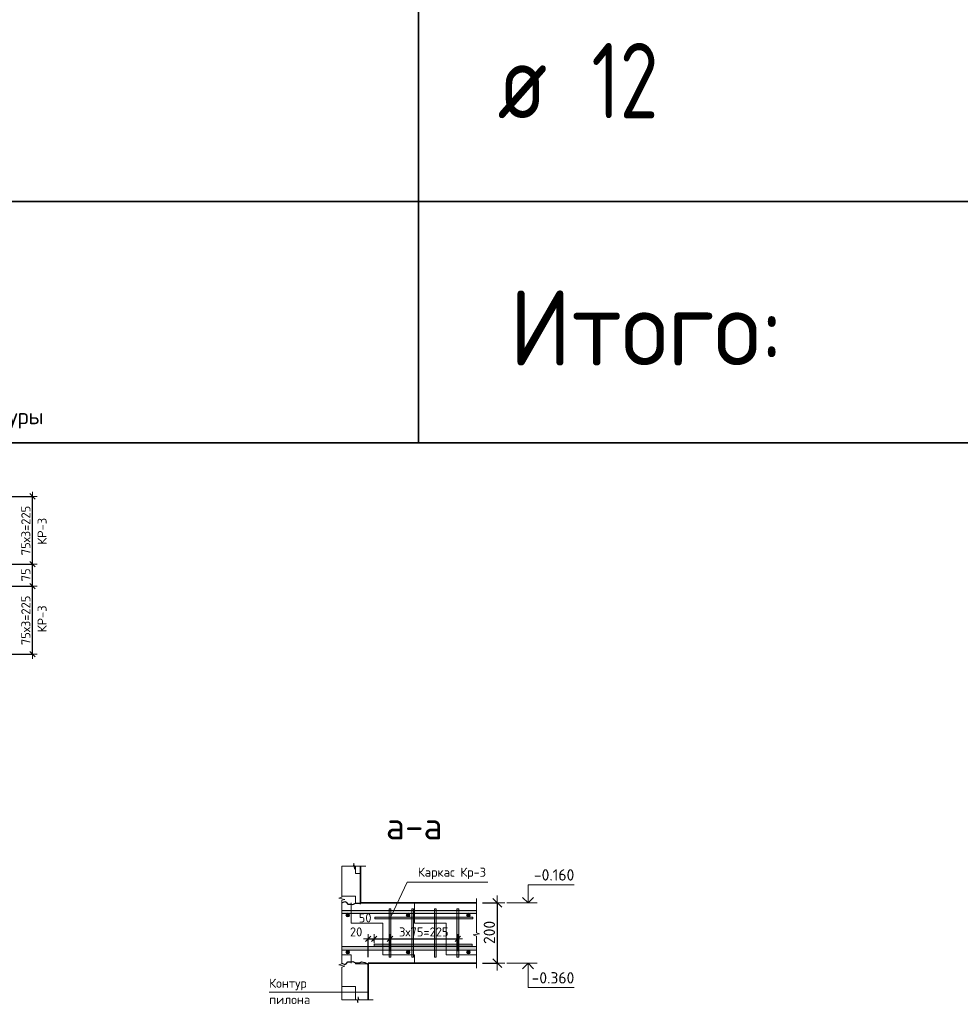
# Model space of a CAD drawing. Header units: metres. Extents: x -38 to 100, y -15 to 19.
# Tile 28 of 40: x 75.76 to 78.88, y 3.09 to 6.35. Entities that reach past the tile are written whole.
import ezdxf

# ---------------------------------------------------------------- set-up
doc = ezdxf.new("R2010")
doc.units = ezdxf.units.M
doc.header["$PDMODE"] = 65
for name, color, linetype, lineweight in [('XR$4$Размерная линия (1)', 7, 'Continuous', 13), ('XR$4$Размерная линия_ общее', 7, 'Continuous', 13), ('XR$4$Текст_ общее_1', 7, 'Continuous', 13)]:
    doc.layers.add(name, color=color, linetype=linetype, lineweight=lineweight)
doc.styles.add('ISOCPEUR', font='txt')
doc.dimstyles.new('DIMSTYLE_31', dxfattribs={"dimtxt": 0.03, "dimasz": 0.03, "dimexe": 0, "dimexo": 0, "dimgap": 0.015, "dimtad": 2, "dimdec": 0, "dimlfac": 1000, "dimrnd": 5, "dimzin": 12, "dimdsep": 46, "dimtxsty": 'ISOCPEUR', "dimblk1": 'ALL_ML_STRICH', "dimblk2": 'ALL_ML_STRICH', "dimsah": 1, "dimcen": 0, "dimclrd": 7, "dimclre": 256, "dimclrt": 7, "dimadec": 0, "dimazin": 0, "dimtfac": 1, "dimtdec": 0, "dimtix": 1, "dimtmove": 2, "dimatfit": 3, "dimfxl": 0, "dimtvp": 1.2, "dimtzin": 0, "dimlwd": 0, "dimlwe": -3, "dimarcsym": 0})
doc.dimstyles.new('DIMSTYLE_33', dxfattribs={"dimtxt": 0.03, "dimasz": 0.03, "dimexe": 0, "dimexo": 0, "dimgap": 0.015, "dimtad": 2, "dimdec": 0, "dimlfac": 1000, "dimrnd": 5, "dimzin": 12, "dimdsep": 46, "dimtxsty": 'ISOCPEUR', "dimblk1": 'ALL_ML_STRICH', "dimblk2": 'ALL_ML_STRICH', "dimsah": 1, "dimcen": 0, "dimclrd": 7, "dimclre": 256, "dimclrt": 7, "dimadec": 0, "dimazin": 0, "dimtfac": 1, "dimtdec": 0, "dimtix": 1, "dimtmove": 2, "dimatfit": 3, "dimfxl": 0, "dimtzin": 0, "dimlwd": 0, "dimlwe": -3, "dimarcsym": 0})
doc.dimstyles.new('DIMSTYLE_35', dxfattribs={"dimtxt": 0.0375, "dimasz": 0.0495, "dimexe": 0, "dimexo": 0, "dimgap": 0.01875, "dimtad": 2, "dimdec": 0, "dimlfac": 1000, "dimrnd": 1, "dimzin": 12, "dimdsep": 46, "dimtxsty": 'ISOCPEUR', "dimblk1": 'ALL_ML_STRICH', "dimblk2": 'ALL_ML_STRICH', "dimsah": 1, "dimcen": 0, "dimclrd": 7, "dimclre": 256, "dimclrt": 7, "dimadec": 0, "dimazin": 0, "dimtfac": 1, "dimtdec": 0, "dimtix": 1, "dimtmove": 2, "dimatfit": 3, "dimfxl": 0, "dimtzin": 0, "dimlwd": 0, "dimlwe": -3, "dimarcsym": 0})
pattern_1 = [(0, (0.15, 0.15), (0.075, 0.075), [0.075, -0.075]), (90, (0.15, 0.15), (-0.075, 0.075), [0.075, -0.075])]

# ---------------------------------------------------------------- blocks, each defined once
blk = doc.blocks.new('ALL_ML_STRICH')
at = {"color": 0, "linetype": 'ByBlock', "lineweight": -2}
for p, q in [((-1, 0), (0.5, 0)), ((-0.3, -0.3), (0.3, 0.3)), ((0, -0.5), (0, 0.5))]:
    blk.add_line(p, q, dxfattribs=at)
blk = doc.blocks.new('*D308')
at = {"layer": 'DEFPOINTS', "color": 7, "linetype": 'Continuous', "lineweight": 13, "transparency": 33554687}
for p in [(75.6316, 4.4766), (75.6316, 4.2516), (75.8046, 4.2516)]:
    blk.add_point(p, dxfattribs=at)
at = {"layer": 'XR$4$Размерная линия (1)', "color": 9, "linetype": 'Continuous', "lineweight": -2, "true_color": 0xc7c7c7, "transparency": 33554687}
for p, q in [((75.6516, 4.4766), (75.8046, 4.4766)), ((75.6516, 4.2516), (75.8046, 4.2516))]:
    blk.add_line(p, q, dxfattribs=at)
at = {"layer": 'XR$4$Размерная линия (1)', "color": 7, "linetype": 'Continuous', "lineweight": -2, "transparency": 33554687}
blk.add_line((75.8046, 4.2516), (75.8046, 4.4766), dxfattribs=at)
at = {"layer": 'XR$4$Размерная линия (1)', "color": 7, "linetype": 'Continuous', "lineweight": 13, "transparency": 33554687, "xscale": 0.03, "yscale": 0.03, "zscale": 0.03}
for p, rotation in [((75.8046, 4.4766), 90), ((75.8046, 4.2516), 270)]:
    blk.add_blockref('ALL_ML_STRICH', p, dxfattribs=dict(at, rotation=rotation))
at = {"layer": 'XR$4$Размерная линия (1)', "color": 7, "linetype": 'Continuous', "lineweight": 13, "transparency": 33554687, "insert": (75.7671, 4.2816), "char_height": 0.03, "width": 0.0015, "attachment_point": 1, "rotation": 90, "line_spacing_factor": 0.60241, "style": 'ISOCPEUR'}
blk.add_mtext('75х3=225', dxfattribs=at)
blk = doc.blocks.new('*D309')
at = {"layer": 'DEFPOINTS', "color": 7, "linetype": 'Continuous', "lineweight": 13, "transparency": 33554687}
for p in [(75.5866, 4.5494), (75.6316, 4.4766), (75.8046, 4.4766)]:
    blk.add_point(p, dxfattribs=at)
at = {"layer": 'XR$4$Размерная линия (1)', "color": 9, "linetype": 'Continuous', "lineweight": -2, "true_color": 0xc7c7c7, "transparency": 33554687}
for p, q in [((75.6066, 4.5494), (75.8046, 4.5494)), ((75.6516, 4.4766), (75.8046, 4.4766))]:
    blk.add_line(p, q, dxfattribs=at)
at = {"layer": 'XR$4$Размерная линия (1)', "color": 7, "linetype": 'Continuous', "lineweight": -2, "transparency": 33554687}
blk.add_line((75.8046, 4.4766), (75.8046, 4.5494), dxfattribs=at)
at = {"layer": 'XR$4$Размерная линия (1)', "color": 7, "linetype": 'Continuous', "lineweight": 13, "transparency": 33554687, "xscale": 0.03, "yscale": 0.03, "zscale": 0.03}
for p, rotation in [((75.8046, 4.5494), 90), ((75.8046, 4.4766), 270)]:
    blk.add_blockref('ALL_ML_STRICH', p, dxfattribs=dict(at, rotation=rotation))
at = {"layer": 'XR$4$Размерная линия (1)', "color": 7, "linetype": 'Continuous', "lineweight": 13, "transparency": 33554687, "insert": (75.7821, 4.5145), "char_height": 0.03, "width": 0.06, "attachment_point": 5, "rotation": 90, "style": 'ISOCPEUR'}
blk.add_mtext('\\A1;{75}', dxfattribs=at)
blk = doc.blocks.new('*D310')
at = {"layer": 'DEFPOINTS', "color": 7, "linetype": 'Continuous', "lineweight": 13, "transparency": 33554687}
for p in [(75.5866, 4.7744), (75.5866, 4.5494), (75.8046, 4.5494)]:
    blk.add_point(p, dxfattribs=at)
at = {"layer": 'XR$4$Размерная линия (1)', "color": 9, "linetype": 'Continuous', "lineweight": -2, "true_color": 0xc7c7c7, "transparency": 33554687}
for p, q in [((75.6066, 4.7744), (75.8046, 4.7744)), ((75.6066, 4.5494), (75.8046, 4.5494))]:
    blk.add_line(p, q, dxfattribs=at)
at = {"layer": 'XR$4$Размерная линия (1)', "color": 7, "linetype": 'Continuous', "lineweight": -2, "transparency": 33554687}
blk.add_line((75.8046, 4.5494), (75.8046, 4.7744), dxfattribs=at)
at = {"layer": 'XR$4$Размерная линия (1)', "color": 7, "linetype": 'Continuous', "lineweight": 13, "transparency": 33554687, "xscale": 0.03, "yscale": 0.03, "zscale": 0.03}
for p, rotation in [((75.8046, 4.7744), 90), ((75.8046, 4.5494), 270)]:
    blk.add_blockref('ALL_ML_STRICH', p, dxfattribs=dict(at, rotation=rotation))
at = {"layer": 'XR$4$Размерная линия (1)', "color": 7, "linetype": 'Continuous', "lineweight": 13, "transparency": 33554687, "insert": (75.7671, 4.5794), "char_height": 0.03, "width": 0.0015, "attachment_point": 1, "rotation": 90, "line_spacing_factor": 0.60241, "style": 'ISOCPEUR'}
blk.add_mtext('75х3=225', dxfattribs=at)
blk = doc.blocks.new('СЛОЖНЫЙ_ОБЪЕКТ_60')
at = {"color": 7, "linetype": 'Continuous', "lineweight": 13, "transparency": 33554687}
blk.add_line((77.4767, 3.2276), (77.3767, 3.2276), dxfattribs=at)
at = {"color": 7, "linetype": 'Continuous', "lineweight": 35, "transparency": 33554687}
blk.add_lwpolyline([(77.4286, 3.2094), (77.4467, 3.2276), (77.4649, 3.2094)], dxfattribs=at)
at = {"color": 7, "linetype": 'Continuous', "lineweight": 13, "transparency": 33554687}
blk.add_lwpolyline([(77.4467, 3.2276), (77.4467, 3.1466), (77.6002, 3.1466)], dxfattribs=at)
blk = doc.blocks.new('СЛОЖНЫЙ_ОБЪЕКТ_61')
at = {"color": 7, "linetype": 'Continuous', "lineweight": 13, "transparency": 33554687}
blk.add_line((77.4767, 3.4276), (77.3767, 3.4276), dxfattribs=at)
blk.add_lwpolyline([(77.4467, 3.4276), (77.4467, 3.4876), (77.6002, 3.4876)], dxfattribs=at)
at = {"color": 7, "linetype": 'Continuous', "lineweight": 35, "transparency": 33554687}
blk.add_lwpolyline([(77.4286, 3.4457), (77.4467, 3.4276), (77.4649, 3.4457)], dxfattribs=at)
blk = doc.blocks.new('ЭЛЕМЕНТ_УЗОРА_20')
at = {"color": 7, "linetype": 'Continuous', "lineweight": 13, "transparency": 33554687}
blk.add_line((76.9339, 3.106), (76.9339, 3.106), dxfattribs=at)
blk.add_lwpolyline([(76.8299, 3.106), (76.8807, 3.106), (76.8822, 3.096), (76.8841, 3.116), (76.8858, 3.106), (76.9339, 3.106)], dxfattribs=at)
blk = doc.blocks.new('ЭЛЕМЕНТ_УЗОРА_21')
at = {"color": 7, "linetype": 'Continuous', "lineweight": 13, "transparency": 33554687}
blk.add_line((76.8299, 3.5491), (76.8299, 3.5491), dxfattribs=at)
for points in [[(76.8299, 3.3276), (76.8299, 3.4359), (76.8399, 3.439), (76.8199, 3.4432), (76.8299, 3.4468), (76.8299, 3.5491)], [(76.8299, 3.106), (76.8299, 3.2144), (76.8399, 3.2175), (76.8199, 3.2217), (76.8299, 3.2252), (76.8299, 3.3276)]]:
    blk.add_lwpolyline(points, dxfattribs=at)
blk = doc.blocks.new('ЭЛЕМЕНТ_УЗОРА_22')
at = {"color": 7, "linetype": 'Continuous', "lineweight": 13, "transparency": 33554687}
blk.add_line((76.9089, 3.5491), (76.9089, 3.5491), dxfattribs=at)
blk.add_lwpolyline([(76.8299, 3.5491), (76.8685, 3.5491), (76.8696, 3.5591), (76.8711, 3.5391), (76.8724, 3.5491), (76.9089, 3.5491)], dxfattribs=at)
blk = doc.blocks.new('СЛОЖНЫЙ_ОБЪЕКТ_62')
at = {"linetype": 'Continuous', "lineweight": 13, "true_color": 0xababab, "transparency": 33554687}
blk.add_hatch(color=253, dxfattribs=at).paths.add_polyline_path([(76.9863, 3.2476), (76.9863, 3.4076), (76.9923, 3.4076), (76.9923, 3.2476)], flags=16)
at = {"color": 7, "linetype": 'Continuous', "lineweight": 13, "transparency": 33554687}
blk.add_lwpolyline([(76.9863, 3.2476), (76.9863, 3.4076), (76.9923, 3.4076), (76.9923, 3.2476), (76.9863, 3.2476)], close=True, dxfattribs=at)
blk = doc.blocks.new('СЛОЖНЫЙ_ОБЪЕКТ_63')
at = {"linetype": 'Continuous', "lineweight": 13, "true_color": 0xababab, "transparency": 33554687}
blk.add_hatch(color=253, dxfattribs=at).paths.add_polyline_path([(77.0613, 3.2476), (77.0613, 3.4076), (77.0673, 3.4076), (77.0673, 3.2476)], flags=16)
at = {"color": 7, "linetype": 'Continuous', "lineweight": 13, "transparency": 33554687}
blk.add_lwpolyline([(77.0613, 3.2476), (77.0613, 3.4076), (77.0673, 3.4076), (77.0673, 3.2476), (77.0613, 3.2476)], close=True, dxfattribs=at)
blk = doc.blocks.new('СЛОЖНЫЙ_ОБЪЕКТ_64')
at = {"linetype": 'Continuous', "lineweight": 13, "true_color": 0xababab, "transparency": 33554687}
blk.add_hatch(color=253, dxfattribs=at).paths.add_polyline_path([(77.1363, 3.2476), (77.1363, 3.4076), (77.1423, 3.4076), (77.1423, 3.2476)], flags=16)
at = {"color": 7, "linetype": 'Continuous', "lineweight": 13, "transparency": 33554687}
blk.add_lwpolyline([(77.1363, 3.2476), (77.1363, 3.4076), (77.1423, 3.4076), (77.1423, 3.2476), (77.1363, 3.2476)], close=True, dxfattribs=at)
blk = doc.blocks.new('СЛОЖНЫЙ_ОБЪЕКТ_65')
at = {"linetype": 'Continuous', "lineweight": 13, "true_color": 0xababab, "transparency": 33554687}
blk.add_hatch(color=253, dxfattribs=at).paths.add_polyline_path([(77.2113, 3.2476), (77.2113, 3.4076), (77.2173, 3.4076), (77.2173, 3.2476)], flags=16)
at = {"color": 7, "linetype": 'Continuous', "lineweight": 13, "transparency": 33554687}
blk.add_lwpolyline([(77.2113, 3.2476), (77.2113, 3.4076), (77.2173, 3.4076), (77.2173, 3.2476), (77.2113, 3.2476)], close=True, dxfattribs=at)
blk = doc.blocks.new('ЭЛЕМЕНТ_УЗОРА_23')
at = {"color": 7, "linetype": 'Continuous', "lineweight": 13, "transparency": 33554687}
blk.add_line((77.2754, 3.2106), (77.2754, 3.2106), dxfattribs=at)
blk.add_lwpolyline([(77.2754, 3.4416), (77.2754, 3.3286), (77.2854, 3.3254), (77.2654, 3.321), (77.2754, 3.3173), (77.2754, 3.2106)], dxfattribs=at)
blk = doc.blocks.new('*D326')
at = {"layer": 'DEFPOINTS', "color": 7, "linetype": 'Continuous', "lineweight": 13, "transparency": 33554687}
for p in [(77.2754, 3.4276), (77.3448, 3.4276), (77.2754, 3.2276)]:
    blk.add_point(p, dxfattribs=at)
at = {"layer": 'XR$4$Размерная линия_ общее', "color": 253, "linetype": 'Continuous', "lineweight": -2, "true_color": 0xa0a0a0, "transparency": 33554687}
for p, q in [((77.2954, 3.4276), (77.3448, 3.4276)), ((77.2954, 3.2276), (77.3448, 3.2276))]:
    blk.add_line(p, q, dxfattribs=at)
at = {"layer": 'XR$4$Размерная линия_ общее', "color": 7, "linetype": 'Continuous', "lineweight": -2, "transparency": 33554687}
blk.add_line((77.3448, 3.4276), (77.3448, 3.2276), dxfattribs=at)
at = {"layer": 'XR$4$Размерная линия_ общее', "color": 7, "linetype": 'Continuous', "lineweight": 13, "transparency": 33554687, "xscale": 0.04950000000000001, "yscale": 0.04950000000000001, "zscale": 0.04950000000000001}
for p, rotation in [((77.3448, 3.4276), 90), ((77.3448, 3.2276), 270)]:
    blk.add_blockref('ALL_ML_STRICH', p, dxfattribs=dict(at, rotation=rotation))
at = {"layer": 'XR$4$Размерная линия_ общее', "color": 7, "linetype": 'Continuous', "lineweight": 13, "transparency": 33554687, "insert": (77.3185, 3.3295), "char_height": 0.0375, "width": 0.1125, "attachment_point": 5, "rotation": 90, "style": 'ISOCPEUR'}
blk.add_mtext('\\A1;{200}', dxfattribs=at)
blk = doc.blocks.new('СЛОЖНЫЙ_ОБЪЕКТ_66')
at = {"linetype": 'Continuous', "lineweight": 13, "transparency": 33554687}
blk.add_hatch(color=7, dxfattribs=at).paths.add_polyline_path([(77.2754, 3.2706), (76.8299, 3.2706), (76.8299, 3.2826), (77.2754, 3.2826)], flags=16)
at = {"color": 7, "linetype": 'Continuous', "lineweight": 13, "transparency": 33554687}
blk.add_lwpolyline([(77.2754, 3.2706), (76.8299, 3.2706), (76.8299, 3.2826), (77.2754, 3.2826), (77.2754, 3.2706)], close=True, dxfattribs=at)
blk = doc.blocks.new('СЛОЖНЫЙ_ОБЪЕКТ_67')
at = {"linetype": 'Continuous', "lineweight": 13, "transparency": 33554687}
blk.add_hatch(color=7, dxfattribs=at).paths.add_polyline_path([(77.2754, 3.3926), (76.8299, 3.3926), (76.8299, 3.4026), (77.2754, 3.4026)], flags=16)
at = {"color": 7, "linetype": 'Continuous', "lineweight": 13, "transparency": 33554687}
blk.add_lwpolyline([(77.2754, 3.3926), (76.8299, 3.3926), (76.8299, 3.4026), (77.2754, 3.4026), (77.2754, 3.3926)], close=True, dxfattribs=at)
blk = doc.blocks.new('*D329')
at = {"layer": 'DEFPOINTS', "color": 7, "linetype": 'Continuous', "lineweight": 13, "transparency": 33554687}
for p in [(76.9169, 3.3086), (76.9369, 3.2803), (76.9169, 3.2276)]:
    blk.add_point(p, dxfattribs=at)
at = {"layer": 'XR$4$Размерная линия (1)', "color": 9, "linetype": 'Continuous', "lineweight": -2, "true_color": 0xc7c7c7, "transparency": 33554687}
for p, q in [((76.9169, 3.2476), (76.9169, 3.3086)), ((76.9369, 3.3003), (76.9369, 3.3086))]:
    blk.add_line(p, q, dxfattribs=at)
at = {"layer": 'XR$4$Размерная линия (1)', "color": 7, "linetype": 'Continuous', "lineweight": -2, "transparency": 33554687}
blk.add_line((76.9169, 3.3086), (76.9369, 3.3086), dxfattribs=at)
at = {"layer": 'XR$4$Размерная линия (1)', "color": 7, "linetype": 'Continuous', "lineweight": 13, "transparency": 33554687, "xscale": 0.03, "yscale": 0.03, "zscale": 0.03, "rotation": 180}
blk.add_blockref('ALL_ML_STRICH', (76.9169, 3.3086), dxfattribs=at)
at = {"layer": 'XR$4$Размерная линия (1)', "color": 7, "linetype": 'Continuous', "lineweight": 13, "transparency": 33554687, "xscale": 0.03, "yscale": 0.03, "zscale": 0.03}
blk.add_blockref('ALL_ML_STRICH', (76.9369, 3.3086), dxfattribs=at)
at = {"layer": 'XR$4$Размерная линия (1)', "color": 7, "linetype": 'Continuous', "lineweight": 13, "transparency": 33554687, "insert": (76.8769, 3.3312), "char_height": 0.03, "width": 0.06, "attachment_point": 5, "style": 'ISOCPEUR'}
blk.add_mtext('\\A1;{20}', dxfattribs=at)
blk = doc.blocks.new('*D330')
at = {"layer": 'DEFPOINTS', "color": 7, "linetype": 'Continuous', "lineweight": 13, "transparency": 33554687}
for p in [(76.9369, 3.3086), (76.9369, 3.2803), (76.9893, 3.2476)]:
    blk.add_point(p, dxfattribs=at)
at = {"layer": 'XR$4$Размерная линия (1)', "color": 9, "linetype": 'Continuous', "lineweight": -2, "true_color": 0xc7c7c7, "transparency": 33554687}
for p, q in [((76.9369, 3.3003), (76.9369, 3.3086)), ((76.9893, 3.2676), (76.9893, 3.3086))]:
    blk.add_line(p, q, dxfattribs=at)
at = {"layer": 'XR$4$Размерная линия (1)', "color": 7, "linetype": 'Continuous', "lineweight": -2, "transparency": 33554687}
blk.add_line((76.9369, 3.3086), (76.9893, 3.3086), dxfattribs=at)
at = {"layer": 'XR$4$Размерная линия (1)', "color": 7, "linetype": 'Continuous', "lineweight": 13, "transparency": 33554687, "xscale": 0.03, "yscale": 0.03, "zscale": 0.03, "rotation": 180}
blk.add_blockref('ALL_ML_STRICH', (76.9369, 3.3086), dxfattribs=at)
at = {"layer": 'XR$4$Размерная линия (1)', "color": 7, "linetype": 'Continuous', "lineweight": 13, "transparency": 33554687, "xscale": 0.03, "yscale": 0.03, "zscale": 0.03}
blk.add_blockref('ALL_ML_STRICH', (76.9893, 3.3086), dxfattribs=at)
at = {"layer": 'XR$4$Размерная линия (1)', "color": 7, "linetype": 'Continuous', "lineweight": 13, "transparency": 33554687, "insert": (76.9067, 3.3777), "char_height": 0.03, "width": 0.06, "attachment_point": 5, "style": 'ISOCPEUR'}
blk.add_mtext('\\A1;{50}', dxfattribs=at)
blk = doc.blocks.new('*D331')
at = {"layer": 'DEFPOINTS', "color": 7, "linetype": 'Continuous', "lineweight": 13, "transparency": 33554687}
for p in [(76.9893, 3.3086), (76.9893, 3.2476), (77.2143, 3.2476)]:
    blk.add_point(p, dxfattribs=at)
at = {"layer": 'XR$4$Размерная линия (1)', "color": 9, "linetype": 'Continuous', "lineweight": -2, "true_color": 0xc7c7c7, "transparency": 33554687}
for p, q in [((76.9893, 3.2676), (76.9893, 3.3086)), ((77.2143, 3.2676), (77.2143, 3.3086))]:
    blk.add_line(p, q, dxfattribs=at)
at = {"layer": 'XR$4$Размерная линия (1)', "color": 7, "linetype": 'Continuous', "lineweight": -2, "transparency": 33554687}
blk.add_line((76.9893, 3.3086), (77.2143, 3.3086), dxfattribs=at)
at = {"layer": 'XR$4$Размерная линия (1)', "color": 7, "linetype": 'Continuous', "lineweight": 13, "transparency": 33554687, "xscale": 0.03, "yscale": 0.03, "zscale": 0.03, "rotation": 180}
blk.add_blockref('ALL_ML_STRICH', (76.9893, 3.3086), dxfattribs=at)
at = {"layer": 'XR$4$Размерная линия (1)', "color": 7, "linetype": 'Continuous', "lineweight": 13, "transparency": 33554687, "xscale": 0.03, "yscale": 0.03, "zscale": 0.03}
blk.add_blockref('ALL_ML_STRICH', (77.2143, 3.3086), dxfattribs=at)
at = {"layer": 'XR$4$Размерная линия (1)', "color": 7, "linetype": 'Continuous', "lineweight": 13, "transparency": 33554687, "insert": (77.0193, 3.3461), "char_height": 0.03, "width": 0.0015, "attachment_point": 1, "line_spacing_factor": 0.60241, "style": 'ISOCPEUR'}
blk.add_mtext('3х75=225', dxfattribs=at)
blk = doc.blocks.new('СЛОЖНЫЙ_ОБЪЕКТ_68')
at = {"linetype": 'Continuous', "lineweight": 13, "true_color": 0xababab, "transparency": 33554687}
blk.add_hatch(color=253, dxfattribs=at).paths.add_polyline_path([(77.2643, 3.3806), (76.9393, 3.3806), (76.9393, 3.3746), (77.2643, 3.3746)])
at = {"color": 7, "linetype": 'Continuous', "lineweight": 13, "transparency": 33554687}
blk.add_lwpolyline([(77.2643, 3.3806), (76.9393, 3.3806), (76.9393, 3.3746), (77.2643, 3.3746), (77.2643, 3.3806)], close=True, dxfattribs=at)
blk = doc.blocks.new('СЛОЖНЫЙ_ОБЪЕКТ_69')
at = {"linetype": 'Continuous', "lineweight": 13, "true_color": 0xababab, "transparency": 33554687}
blk.add_hatch(color=253, dxfattribs=at).paths.add_polyline_path([(77.2619, 3.2903), (76.9369, 3.2903), (76.9369, 3.2843), (77.2619, 3.2843)])
at = {"color": 7, "linetype": 'Continuous', "lineweight": 13, "transparency": 33554687}
blk.add_lwpolyline([(77.2619, 3.2903), (76.9369, 3.2903), (76.9369, 3.2843), (77.2619, 3.2843), (77.2619, 3.2903)], close=True, dxfattribs=at)

msp = doc.modelspace()

# ---------------------------------------------------------------- hatches: boundary and pattern name
at = {"linetype": 'Continuous', "lineweight": 13, "transparency": 33554687}
h = msp.add_hatch(dxfattribs=at)
h.set_pattern_fill('____', scale=0.075, style=0, pattern_type=2)
h.set_pattern_definition(pattern_1)
h.paths.add_polyline_path([(76.8919, 3.4276), (76.8919, 3.5491), (76.8299, 3.5491), (76.8299, 3.4276)], flags=0)
h = msp.add_hatch(dxfattribs=at)
h.set_pattern_fill('____', scale=0.105, style=0, pattern_type=2)
h.set_pattern_definition([(0, (0.21, 0.21), (0.105, 0.105), [0.105, -0.105]), (90, (0.21, 0.21), (-0.105, 0.105), [0.105, -0.105])])
h.paths.add_polyline_path([(76.8299, 3.4276), (76.8299, 3.2276), (77.2754, 3.2276), (77.2754, 3.4276)], flags=0)
for points in [[(76.8504, 3.3927), (76.8477, 3.3927), (76.8453, 3.3915), (76.8437, 3.3894), (76.8431, 3.3868), (76.8437, 3.3842), (76.8453, 3.3821), (76.8477, 3.381), (76.8504, 3.381), (76.8528, 3.3821), (76.8545, 3.3842), (76.8551, 3.3868), (76.8545, 3.3894), (76.8528, 3.3915)], [(77.0504, 3.3927), (77.0477, 3.3927), (77.0453, 3.3915), (77.0437, 3.3894), (77.0431, 3.3868), (77.0437, 3.3842), (77.0453, 3.3821), (77.0477, 3.381), (77.0504, 3.381), (77.0528, 3.3821), (77.0545, 3.3842), (77.0551, 3.3868), (77.0545, 3.3894), (77.0528, 3.3915)], [(77.2504, 3.3927), (77.2477, 3.3927), (77.2453, 3.3915), (77.2437, 3.3894), (77.2431, 3.3868), (77.2437, 3.3842), (77.2453, 3.3821), (77.2477, 3.381), (77.2504, 3.381), (77.2528, 3.3821), (77.2545, 3.3842), (77.2551, 3.3868), (77.2545, 3.3894), (77.2528, 3.3915)], [(76.8504, 3.2702), (76.8477, 3.2702), (76.8453, 3.269), (76.8437, 3.267), (76.8431, 3.2643), (76.8437, 3.2617), (76.8453, 3.2597), (76.8477, 3.2585), (76.8504, 3.2585), (76.8528, 3.2597), (76.8545, 3.2617), (76.8551, 3.2643), (76.8545, 3.267), (76.8528, 3.269)], [(77.0504, 3.2702), (77.0477, 3.2702), (77.0453, 3.269), (77.0437, 3.267), (77.0431, 3.2643), (77.0437, 3.2617), (77.0453, 3.2597), (77.0477, 3.2585), (77.0504, 3.2585), (77.0528, 3.2597), (77.0545, 3.2617), (77.0551, 3.2643), (77.0545, 3.267), (77.0528, 3.269)], [(77.2504, 3.2702), (77.2477, 3.2702), (77.2453, 3.269), (77.2437, 3.267), (77.2431, 3.2643), (77.2437, 3.2617), (77.2453, 3.2597), (77.2477, 3.2585), (77.2504, 3.2585), (77.2528, 3.2597), (77.2545, 3.2617), (77.2551, 3.2643), (77.2545, 3.267), (77.2528, 3.269)]]:
    msp.add_hatch(color=7, dxfattribs=at).paths.add_polyline_path(points)
h = msp.add_hatch(dxfattribs=at)
h.set_pattern_fill('____', scale=0.075, style=0, pattern_type=2)
h.set_pattern_definition(pattern_1)
h.paths.add_polyline_path([(76.9169, 3.2276), (76.8299, 3.2276), (76.8299, 3.106), (76.9169, 3.106)], flags=0)

# ---------------------------------------------------------------- linework, layer by layer
at = {"color": 7, "linetype": 'Continuous', "lineweight": 35, "transparency": 33554687}
for p, q in [((77.0842, 6.5519), (77.0842, 5.7519)), ((69.5842, 5.7519), (88.0842, 5.7519)), ((77.0842, 5.7519), (77.0842, 4.9519)), ((69.5842, 4.9519), (88.0842, 4.9519)), ((76.8919, 3.4276), (76.8919, 3.5491)), ((77.2754, 3.4276), (76.8919, 3.4276)), ((76.9169, 3.2276), (76.9169, 3.106)), ((76.9169, 3.2276), (77.2754, 3.2276))]:
    msp.add_line(p, q, dxfattribs=at)
at = {"color": 7, "linetype": 'Continuous', "lineweight": 13, "transparency": 33554687}
for p, q in [((88.0842, 5.7519), (69.5842, 5.7519)), ((76.5886, 3.132), (76.9169, 3.132))]:
    msp.add_line(p, q, dxfattribs=at)
msp.add_lwpolyline([(77.3131, 3.4959), (77.0459, 3.4959), (76.9923, 3.3811)], dxfattribs=at)
at = {"color": 7, "linetype": 'Continuous', "lineweight": 25, "transparency": 33554687}
for points in [[(76.8299, 3.4276), (76.8399, 3.4316), (76.8442, 3.4297), (76.8499, 3.4236), (76.8599, 3.4236), (76.866, 3.4225), (76.8754, 3.4266), (76.8868, 3.4264), (76.8919, 3.4244)], [(76.8299, 3.2276), (76.8399, 3.2236), (76.8442, 3.2254), (76.8499, 3.2316), (76.8599, 3.2316), (76.866, 3.2327), (76.8754, 3.2286), (76.8868, 3.2287), (76.8958, 3.2323), (76.9057, 3.23), (76.9153, 3.2245), (76.9169, 3.2249)]]:
    msp.add_lwpolyline(points, dxfattribs=at)
at = {"color": 7, "linetype": 'Continuous', "lineweight": 18, "transparency": 33554687}
for centre in [(76.8491, 3.3868), (77.0491, 3.3868), (77.2491, 3.3868), (76.8491, 3.2643), (77.0491, 3.2643), (77.2491, 3.2643)]:
    msp.add_circle(centre, 0.006, dxfattribs=at)

# ---------------------------------------------------------------- block references
at = {"color": 7, "linetype": 'Continuous', "lineweight": 13, "transparency": 33554687}
for name in ['ЭЛЕМЕНТ_УЗОРА_22', 'ЭЛЕМЕНТ_УЗОРА_21', 'ЭЛЕМЕНТ_УЗОРА_23', 'СЛОЖНЫЙ_ОБЪЕКТ_67', 'СЛОЖНЫЙ_ОБЪЕКТ_62', 'СЛОЖНЫЙ_ОБЪЕКТ_63', 'СЛОЖНЫЙ_ОБЪЕКТ_64', 'СЛОЖНЫЙ_ОБЪЕКТ_65', 'СЛОЖНЫЙ_ОБЪЕКТ_68', 'СЛОЖНЫЙ_ОБЪЕКТ_66', 'СЛОЖНЫЙ_ОБЪЕКТ_69', 'ЭЛЕМЕНТ_УЗОРА_20']:
    msp.add_blockref(name, (0, 0), dxfattribs=at)
at = {"color": 7, "linetype": 'Continuous', "lineweight": 35, "transparency": 33554687}
for name in ['СЛОЖНЫЙ_ОБЪЕКТ_61', 'СЛОЖНЫЙ_ОБЪЕКТ_60']:
    msp.add_blockref(name, (0, 0), dxfattribs=at)

# ---------------------------------------------------------------- texts
at = {"color": 7, "linetype": 'Continuous', "lineweight": 35, "transparency": 33554687, "char_height": 0.25, "attachment_point": 7, "style": 'ISOCPEUR'}
for s, insert, width in [('\\W0.75;12', (77.6569, 6.0269), 0.393567), ('\\W0.82;ø', (77.3461, 6.0269), 0.327205), ('\\W0.95;Итого:', (77.3838, 5.2081), 1.143461)]:
    msp.add_mtext(s, dxfattribs=dict(at, insert=insert, width=width))
at = {"color": 7, "linetype": 'Continuous', "lineweight": 50, "transparency": 33554687, "insert": (77.0695, 3.6825), "char_height": 0.09, "width": 0.2484, "attachment_point": 5, "style": 'ISOCPEUR'}
msp.add_mtext('\\A1;{\\fISOCPEUR|i0|b0;\\H0.090000;\\W1.000000;\\C7;а-а}\\P', dxfattribs=at)
at = {"color": 7, "linetype": 'Continuous', "lineweight": 13, "transparency": 33554687, "style": 'ISOCPEUR'}
for s, insert, char_height, width, attachment_point in [('\\A1;{\\fISOCPEUR|i0|b0;\\H0.030000;\\W1.000000;\\C7;Каркас Кр-3}\\P', (77.1945, 3.525), 0.03, 0.25163, 5), ('\\A1;{\\fISOCPEUR|i0|b0;\\H0.037500;\\W1.000000;\\C7;-0.160}\\P', (77.6002, 3.5013), 0.0375, 0.151875, 9), ('\\A1;{\\fISOCPEUR|i0|b0;\\H0.037500;\\W1.000000;\\C7;-0.360}\\P', (77.6002, 3.1603), 0.0375, 0.160312, 9)]:
    msp.add_mtext(s, dxfattribs=dict(at, insert=insert, char_height=char_height, width=width, attachment_point=attachment_point))
at = {"color": 7, "linetype": 'Continuous', "lineweight": 13, "transparency": 33554687, "insert": (76.5886, 3.1761), "char_height": 0.03, "width": 0.146025, "attachment_point": 1, "line_spacing_factor": 1.084337}
msp.add_mtext('\\A1;{\\fISOCPEUR|i0|b0;\\H0.030000;\\W1.000000;\\C7;Контур}\\P{\\fISOCPEUR|i0|b0;\\H0.030000;\\W1.000000;\\C7;пилона}\\P', dxfattribs=at)
at = {"layer": 'XR$4$Текст_ общее_1', "color": 7, "linetype": 'Continuous', "lineweight": 13, "transparency": 33554687, "insert": (75.1817, 5.2286), "char_height": 0.09, "width": 2.301075, "attachment_point": 2, "line_spacing_factor": 1.084337}
msp.add_mtext('\\A1;{\\L\\fISOCPEUR|i0|b0;\\H0.090000;\\W1.000000;\\C7;  Деталь плана 1\\l}\\P{\\fISOCPEUR|i0|b0;\\H0.052500;\\W1.000000;\\C7;(схема раскладки поперечной арматуры}\\P{\\fISOCPEUR|i0|b0;\\H0.052500;\\W1.000000;\\C7;для пилонов)}\\P', dxfattribs=at)
at = {"layer": 'XR$4$Текст_ общее_1', "color": 7, "linetype": 'Continuous', "lineweight": 13, "transparency": 33554687, "char_height": 0.03, "width": 0.104063, "attachment_point": 5, "rotation": 90, "style": 'ISOCPEUR'}
for insert in [(75.836, 4.6585), (75.836, 4.3685)]:
    msp.add_mtext('\\A1;{\\fISOCPEUR|i0|b0;\\H0.030000;\\W1.000000;\\C7;КР-3}\\P', dxfattribs=dict(at, insert=insert))

# ---------------------------------------------------------------- dimensions: what is measured, and where the dimension line sits
at = {"layer": 'XR$4$Размерная линия (1)', "color": 7, "linetype": 'Continuous', "lineweight": 13, "transparency": 33554687}
for base, p1, p2, picture, middle in [((75.8046, 4.7744), (75.6066, 4.5494), (75.6066, 4.7744), '*D310', (75.7896, 4.6619)), ((75.8046, 4.4766), (75.6516, 4.2516), (75.6516, 4.4766), '*D308', (75.7896, 4.3641))]:
    dim = msp.add_linear_dim(base=base, p1=p1, p2=p2, angle=90, text='75х3=225', dimstyle='DIMSTYLE_33', override={"dimpost": '<>', "dimclrd": 7, "dimclre": 9, "dimclrt": 7, "dimlwd": 0, "dimlwe": 65533}, dxfattribs=at)
    dim.commit()
    dim.dimension.update_dxf_attribs({"geometry": picture, "text_midpoint": middle, "dimtype": 160})
dim = msp.add_linear_dim(base=(75.8046, 4.5494), p1=(75.6516, 4.4766), p2=(75.6066, 4.5494), angle=90, dimstyle='DIMSTYLE_33', override={"dimpost": '<>', "dimclrd": 7, "dimclre": 9, "dimclrt": 7, "dimlwd": 0, "dimlwe": 65533}, dxfattribs=at)
dim.commit()
dim.dimension.update_dxf_attribs({"geometry": '*D309', "text_midpoint": (75.7821, 4.5145), "dimtype": 160})
for base, p1, p2, picture, middle in [((76.9893, 3.3086), (76.9369, 3.3003), (76.9893, 3.2676), '*D330', (76.9067, 3.3777)), ((76.9369, 3.3086), (76.9169, 3.2476), (76.9369, 3.3003), '*D329', (76.8769, 3.3312))]:
    dim = msp.add_linear_dim(base=base, p1=p1, p2=p2, dimstyle='DIMSTYLE_31', override={"dimpost": '<>', "dimclrd": 7, "dimclre": 9, "dimclrt": 7, "dimlwd": 0, "dimlwe": 65533}, dxfattribs=at)
    dim.commit()
    dim.dimension.update_dxf_attribs({"geometry": picture, "text_midpoint": middle, "dimtype": 160})
dim = msp.add_linear_dim(base=(77.2143, 3.3086), p1=(76.9893, 3.2676), p2=(77.2143, 3.2676), text='3х75=225', dimstyle='DIMSTYLE_33', override={"dimpost": '<>', "dimclrd": 7, "dimclre": 9, "dimclrt": 7, "dimlwd": 0, "dimlwe": 65533}, dxfattribs=at)
dim.commit()
dim.dimension.update_dxf_attribs({"geometry": '*D331', "text_midpoint": (77.1018, 3.3236), "dimtype": 160})
at = {"layer": 'XR$4$Размерная линия_ общее', "color": 7, "linetype": 'Continuous', "lineweight": 13, "transparency": 33554687}
dim = msp.add_linear_dim(base=(77.3448, 3.2276), p1=(77.2954, 3.4276), p2=(77.2954, 3.2276), angle=270, dimstyle='DIMSTYLE_35', override={"dimpost": '<>', "dimclrd": 7, "dimclre": 253, "dimclrt": 7, "dimlwd": 0, "dimlwe": 65533}, dxfattribs=at)
dim.commit()
dim.dimension.update_dxf_attribs({"geometry": '*D326', "text_midpoint": (77.3185, 3.3295), "dimtype": 160})

doc.saveas('drawing.dxf')
